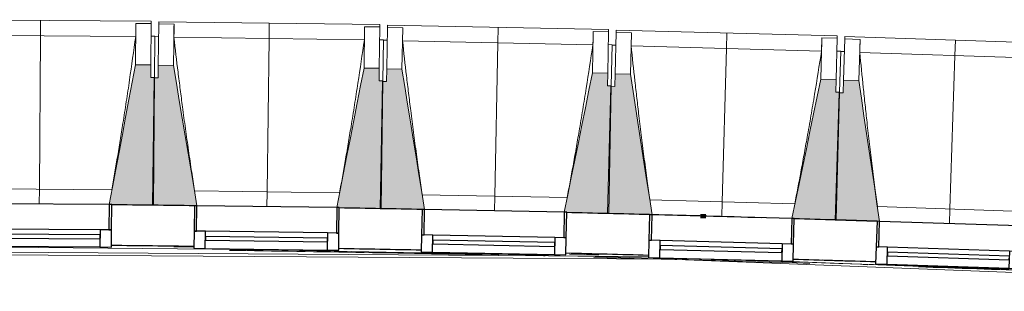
# Model space of a CAD drawing. Header units: millimetres. Extents: x 1293 to 60335, y -36590 to 4541.
# Tile 5 of 65: x 18708 to 22583, y -14446 to -13379. Entities that reach past the tile are written whole.
import ezdxf

# ---------------------------------------------------------------- set-up
doc = ezdxf.new("R2010")
doc.units = ezdxf.units.MM
doc.linetypes.add('Tiret', pattern=[2.5, 1.25, -1.25])
doc.layers.add('A-AREA', color=4, linetype='Tiret', lineweight=100, true_color=0x00ffff)
doc.layers.add('A-GLAZ', color=7, linetype='Continuous', lineweight=25, true_color=0x5c63b1)
for name, color, linetype, lineweight in [('A-FLOR-HRAL', 7, 'Continuous', 18), ('BATIEMENT', 7, 'Continuous', 18), ('BATIMENT', 7, 'Continuous', 25), ('FENETRES', 7, 'Continuous', 25), ('GEN', 7, 'Continuous', 18), ('SOLS', 7, 'Continuous', 25)]:
    doc.layers.add(name, color=color, linetype=linetype, lineweight=lineweight)

# ---------------------------------------------------------------- blocks, each defined once
blk = doc.blocks.new('XXX_VIDE FENETRE - 550-377501-2021_015_1111_DCE_1_50_N0 FINI_CVC_PAC')
at = {"layer": 'A-GLAZ'}
for p, q in [((240, -120), (-240, -120)), ((-240, -120), (-240, -135)), ((-240, -135), (240, -135)), ((240, -135), (240, -120))]:
    blk.add_line(p, q, dxfattribs=at)
at = {"layer": 'FENETRES'}
for p, q in [((-285, 0), (-285, -100)), ((-275, 0), (-285, 0)), ((275, 0), (-275, 0)), ((-275, -100), (-275, 0)), ((285, 0), (275, 0)), ((275, 0), (275, -100)), ((285, -100), (285, 0)), ((-285, -100), (-275, -100)), ((-240, -100), (-285, -100)), ((-285, -100), (-285, -167.5)), ((-240, -167.5), (-240, -100)), ((240, -100), (-240, -100)), ((240, -100), (240, -167.5)), ((285, -100), (240, -100)), ((275, -100), (285, -100)), ((285, -167.5), (285, -100)), ((-285, -167.5), (-240, -167.5)), ((-240, -167.5), (240, -167.5)), ((240, -167.5), (285, -167.5))]:
    blk.add_line(p, q, dxfattribs=at)
blk = doc.blocks.new('Garde-corps - Garde-corps-505471-2021_015_1111_DCE_1_50_N0 FINI_CVC_PAC')
at = {"layer": 'A-FLOR-HRAL'}
for p, q in [((-22974.4, -14275.7), (-17756.7, -14309.4)), ((-19624.6, -14272.3), (-19545.6, -14273.3)), ((-18170.2, -14306.8), (-18162.6, -14307)), ((-18067.8, -14300.4), (-17951.9, -14303.2)), ((-17265.9, -14326.2), (-14802.9, -14420.9)), ((-16911, -14341.6), (-16893, -14342.1))]:
    blk.add_line(p, q, dxfattribs=at)
at = {"layer": 'A-FLOR-HRAL', "flags": 128}
blk.add_lwpolyline([(-23168.9, -14284.7), (-17678.6, -14320.7), (-14410.7, -14446.4)], dxfattribs=at)
at = {"layer": 'A-FLOR-HRAL'}
for radius, start, end in [(137273, 87.112212, 90.771971), (137283.1, 89.258184, 89.393671), (137269.6, 88.757072, 89.199903), (137283.1, 88.884802, 89.020289), (137283.1, 88.51142, 88.646908), (137269.6, 88.245826, 88.601253), (137283.1, 88.138038, 88.273526), (137269.6, 87.683989, 88.067454)]:
    blk.add_arc((-21322.9, -151541.9), radius, start, end, dxfattribs=at)
blk = doc.blocks.new('B02_ARC_rvt-1-2021_015_1111_DCE_1_50_N0 FINI_CVC_PAC')
at = {"layer": 'A-AREA'}
blk.add_line((-17552.4, -14150.5), (-17530.8, -14151.1), dxfattribs=at)
at = {"layer": 'BATIEMENT', "lineweight": 25}
blk.add_line((-17752.4, -14145.8), (-17752.4, -14145.2), dxfattribs=at)
for radius, start, end in [(137443.1, 89.258155, 89.39392), (137443.1, 88.884774, 89.020539), (137443.1, 88.511392, 88.647158), (137443.1, 88.138011, 88.273776), (137283.1, 89.258183, 89.393672), (137283.1, 88.884802, 89.020291), (137283.1, 88.51142, 88.646909), (137283.1, 88.138038, 88.273527)]:
    blk.add_arc((-21322.9, -151541.9), radius, start, end, dxfattribs=at)
at = {"layer": 'BATIMENT'}
blk.add_arc((-21322.9, -151541.9), 137443.1, 88.327609, 88.50726, dxfattribs=at)
at = {"layer": 'SOLS'}
for p, q in [((-19545.5, -14270.3), (-19625.1, -14269.3)), ((-17951.2, -14300.2), (-18081.1, -14297.1)), ((-16909.6, -14329.7), (-17072.6, -14324.6)), ((-16862.3, -14331.3), (-16901.4, -14330))]:
    blk.add_line(p, q, dxfattribs=at)
at = {"layer": 'BATIEMENT', "lineweight": 18}
blk.add_blockref('Garde-corps - Garde-corps-505471-2021_015_1111_DCE_1_50_N0 FINI_CVC_PAC', (0, 0), dxfattribs=at)
at = {"layer": 'FENETRES', "lineweight": 18}
for p, rotation in [((-20154, -14103.2), 359.606804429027), ((-19258.4, -14113.8), 359.2337380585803), ((-18362.9, -14130.2), 358.8606716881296), ((-17467.5, -14153.3), 358.4876053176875), ((-16572.2, -14180.6), 358.1145389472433)]:
    blk.add_blockref('XXX_VIDE FENETRE - 550-377501-2021_015_1111_DCE_1_50_N0 FINI_CVC_PAC', p, dxfattribs=dict(at, rotation=rotation))
blk = doc.blocks.new('20_MUR PREFA_01 - Type 1-3119337-2021_015_1111_DCE_1_50_N0 FINI_CVC_PAC')
at = {"layer": 'GEN'}
for p, q in [((0, 722.1), (0, 661.4)), ((0, 661.4), (0, 58.5)), ((0, 0.7), (0, 58.5))]:
    blk.add_line(p, q, dxfattribs=at)
blk = doc.blocks.new('B02_DC_STR_rvt-1-2021_015_1111_DCE_1_50_N0 FINI_CVC_PAC')
at = {"layer": 'BATIMENT', "lineweight": 5, "true_color": 0x787878}
for points in [[(-19704, -14107), (-19700.6, -13606.1), (-19715.6, -13606), (-19715.6, -13556), (-19775.3, -13555.6), (-19878.9, -14105.1), (-19869, -14105.2), (-19869, -14105.9), (-19827.1, -14106.2)], [(-19543.4, -14110.7), (-19543.4, -14110), (-19533.5, -14110), (-19626, -13558.6), (-19686, -13557.8), (-19686.7, -13607.8), (-19701.7, -13607.6), (-19708.4, -14108.5), (-19544.7, -14110.7)], [(-18808.5, -14120.5), (-18801.8, -13619.7), (-18816.8, -13619.5), (-18816.1, -13569.5), (-18876.1, -13568.7), (-18983.3, -14117.5), (-18973.4, -14117.6), (-18973.4, -14118.3), (-18929.8, -14118.9)], [(-18647.8, -14125.3), (-18647.8, -14124.6), (-18638, -14124.6), (-18726.9, -13572.7), (-18786.8, -13571.5), (-18787.8, -13621.5), (-18802.8, -13621.2), (-18812.8, -14122), (-18649, -14125.2)], [(-17913, -14139.9), (-17903, -13639.1), (-17918, -13638.8), (-17917, -13588.8), (-17977, -13587.6), (-18087.8, -14135.7), (-18077.9, -14135.9), (-18077.9, -14136.6), (-17914.8, -14139.8)], [(-17742.4, -14145.9), (-17827.8, -13592.6), (-17887.8, -13591), (-17889.1, -13641), (-17904.1, -13640.6), (-17917.3, -14141.3), (-17742.4, -14145.9)], [(-17017.6, -14165), (-17004.4, -13664.3), (-17019.4, -13663.9), (-17018.1, -13613.9), (-17078.1, -13612.4), (-17192.6, -14160.4), (-17135.3, -14161.9)], [(-16857.1, -14171.9), (-16857.1, -14171.2), (-16847.3, -14171.2), (-16928.9, -13618.3), (-16988.9, -13616.3), (-16990.5, -13666.3), (-17005.5, -13665.8), (-17022, -14166.4), (-16857.3, -14171.9)]]:
    blk.add_hatch(color=8, dxfattribs=at).paths.add_polyline_path(points)
at = {"layer": 'BATIEMENT'}
for p, q in [((-19715.3, -13556), (-19775.3, -13555.6)), ((-19715.6, -13606), (-19715.3, -13556)), ((-19686, -13557.8), (-19686.7, -13607.8)), ((-19626, -13558.6), (-19686, -13557.8)), ((-18816.1, -13569.5), (-18876.1, -13568.7)), ((-18816.8, -13619.5), (-18816.1, -13569.5)), ((-18786.8, -13571.5), (-18787.8, -13621.5)), ((-18726.9, -13572.7), (-18786.8, -13571.5)), ((-17917, -13588.8), (-17977, -13587.6)), ((-17918, -13638.8), (-17917, -13588.8)), ((-17887.8, -13591), (-17889.1, -13641)), ((-17827.8, -13592.6), (-17887.8, -13591)), ((-19700.6, -13606.1), (-19715.6, -13606)), ((-19701.7, -13607.6), (-19708.4, -14108.5)), ((-19704, -14107), (-19700.6, -13606.1)), ((-19686.7, -13607.8), (-19701.7, -13607.6)), ((-18801.8, -13619.7), (-18816.8, -13619.5)), ((-18802.8, -13621.2), (-18812.8, -14122)), ((-18808.5, -14120.5), (-18801.8, -13619.7)), ((-18787.8, -13621.5), (-18802.8, -13621.2)), ((-17903, -13639.1), (-17918, -13638.8)), ((-17913, -14139.9), (-17903, -13639.1)), ((-17018.1, -13613.9), (-17078.1, -13612.4)), ((-17019.4, -13663.9), (-17018.1, -13613.9)), ((-16988.9, -13616.3), (-16990.5, -13666.3)), ((-16928.9, -13618.3), (-16988.9, -13616.3)), ((-17904.1, -13640.6), (-17917.3, -14141.3)), ((-17889.1, -13641), (-17904.1, -13640.6)), ((-17005.5, -13665.8), (-17022, -14166.4)), ((-17004.4, -13664.3), (-17019.4, -13663.9)), ((-17017.6, -14165), (-17004.4, -13664.3)), ((-16990.5, -13666.3), (-17005.5, -13665.8)), ((-19869.1, -14105.9), (-19704, -14107)), ((-19708.4, -14108.5), (-19543.4, -14110.7)), ((-18973.5, -14118.3), (-18808.5, -14120.5)), ((-18812.8, -14122), (-18647.8, -14125.3)), ((-18078, -14136.6), (-17913, -14139.9)), ((-17917.3, -14141.3), (-17742.4, -14145.9)), ((-17192.6, -14160.4), (-17017.6, -14165)), ((-17022, -14166.4), (-16857.1, -14171.9))]:
    blk.add_line(p, q, dxfattribs=at)
at = {"layer": 'BATIEMENT', "flags": 128}
for points in [[(-19775.3, -13555.6), (-19788.2, -13624.4), (-19801.2, -13693.1), (-19814.2, -13761.9), (-19827.1, -13830.7), (-19840.1, -13899.5), (-19853.1, -13968.2), (-19866.1, -14037), (-19878.9, -14105.1)], [(-19533.5, -14110.1), (-19545, -14041.8), (-19556.5, -13972.8), (-19568.1, -13903.7), (-19579.7, -13834.7), (-19591.3, -13765.7), (-19602.9, -13696.7), (-19614.4, -13627.7), (-19626, -13558.6)], [(-18876.1, -13568.7), (-18889.5, -13637.3), (-18902.9, -13706), (-18916.3, -13774.7), (-18929.8, -13843.4), (-18943.2, -13912.1), (-18956.6, -13980.8), (-18970, -14049.5), (-18983.3, -14117.5)], [(-18637.9, -14124.8), (-18649, -14056.4), (-18660.1, -13987.3), (-18671.2, -13918.2), (-18682.3, -13849.1), (-18693.5, -13780), (-18704.6, -13710.9), (-18715.7, -13641.8), (-18726.9, -13572.7)], [(-17977, -13587.6), (-17990.9, -13656.2), (-18004.7, -13724.8), (-18018.6, -13793.4), (-18032.5, -13862), (-18046.3, -13930.6), (-18060.2, -13999.2), (-18074.1, -14067.8), (-18087.8, -14135.7)], [(-17742.4, -14145.9), (-17753.1, -14076.7), (-17763.7, -14007.6), (-17774.4, -13938.4), (-17785.1, -13869.2), (-17795.8, -13800.1), (-17806.5, -13730.9), (-17817.1, -13661.7), (-17827.8, -13592.6)], [(-17078.1, -13612.4), (-17092.4, -13680.9), (-17106.7, -13749.4), (-17121, -13817.9), (-17135.3, -13886.4), (-17149.6, -13954.9), (-17164, -14023.4), (-17178.3, -14091.9), (-17192.6, -14160.4)], [(-16847.2, -14171.5), (-16857.3, -14103), (-16867.6, -14033.7), (-16877.8, -13964.5), (-16888, -13895.3), (-16898.2, -13826), (-16908.5, -13756.8), (-16918.7, -13687.5), (-16928.9, -13618.3)]]:
    blk.add_lwpolyline(points, dxfattribs=at)
at = {"layer": 'BATIMENT', "lineweight": 18}
for p, q in [((-19714.1, -13384.9), (-20584.1, -13378.9)), ((-19774.1, -13393.5), (-19775.3, -13555.6)), ((-19774.2, -13393.8), (-19774.1, -13393.5)), ((-19774.1, -13393.5), (-19714.1, -13393.9)), ((-19714.1, -13393.9), (-19715.3, -13556)), ((-19714.1, -13384.9), (-19714.1, -13393.9)), ((-19686, -13557.8), (-19683.8, -13395.7)), ((-19683.8, -13395.7), (-19683.7, -13386.7)), ((-19683.8, -13395.7), (-19623.8, -13396.5)), ((-18813.8, -13398.3), (-19683.7, -13386.7)), ((-19626, -13558.6), (-19623.8, -13396.5)), ((-19623.8, -13396.5), (-19623.8, -13396.8)), ((-18873.9, -13406.6), (-18876.1, -13568.7)), ((-18874, -13406.8), (-18873.9, -13406.6)), ((-18873.9, -13406.6), (-18813.9, -13407.4)), ((-18813.8, -13398.3), (-18813.9, -13407.4)), ((-18783.6, -13409.4), (-18783.4, -13400.4)), ((-17913.6, -13417.7), (-18783.4, -13400.4)), ((-19774.7, -13445.1), (-20524.2, -13439.9)), ((-19699.5, -13444), (-19714.5, -13443.9)), ((-19699.5, -13444), (-19700.6, -13606.1)), ((-19684.5, -13445.7), (-19699.5, -13445.5)), ((-18813.9, -13407.4), (-18816.1, -13569.5)), ((-18786.8, -13571.5), (-18783.6, -13409.4)), ((-18783.6, -13409.4), (-18723.6, -13410.6)), ((-18726.9, -13572.7), (-18723.6, -13410.6)), ((-18723.6, -13410.6), (-18723.6, -13410.9)), ((-17973.8, -13425.5), (-17977, -13587.6)), ((-17973.8, -13425.5), (-17913.8, -13426.7)), ((-17973.8, -13425.8), (-17973.8, -13425.5)), ((-17913.8, -13426.7), (-17917, -13588.8)), ((-17913.6, -13417.7), (-17913.8, -13426.7)), ((-17887.8, -13591), (-17883.5, -13428.9)), ((-17883.5, -13428.9), (-17883.3, -13419.9)), ((-17883.5, -13428.9), (-17823.5, -13430.5)), ((-17013.6, -13442.9), (-17883.3, -13419.9)), ((-17827.8, -13592.6), (-17823.5, -13430.5)), ((-17823.5, -13430.5), (-17823.5, -13430.8)), ((-17013.6, -13442.9), (-17013.8, -13451.9)), ((-16983.6, -13454.3), (-16983.3, -13445.3)), ((-16113.7, -13473.9), (-16983.3, -13445.3)), ((-18874.8, -13458.1), (-19624.3, -13448.1)), ((-18799.6, -13457.6), (-18814.6, -13457.4)), ((-18799.6, -13457.6), (-18801.8, -13619.7)), ((-18784.6, -13459.4), (-18799.6, -13459.1)), ((-17975.1, -13477.1), (-18724.4, -13462.2)), ((-17899.8, -13477), (-17914.8, -13476.7)), ((-17899.8, -13477), (-17903, -13639.1)), ((-17884.8, -13478.9), (-17899.8, -13478.5)), ((-17075.4, -13501.9), (-17824.7, -13482.1)), ((-17073.8, -13450.3), (-17078.1, -13612.4)), ((-17073.8, -13450.3), (-17013.8, -13451.9)), ((-17073.8, -13450.6), (-17073.8, -13450.3)), ((-17013.8, -13451.9), (-17018.1, -13613.9)), ((-16988.9, -13616.3), (-16983.6, -13454.3)), ((-16983.6, -13454.3), (-16923.6, -13456.3)), ((-16928.9, -13618.3), (-16923.6, -13456.3)), ((-16923.6, -13456.3), (-16923.6, -13456.6)), ((-17000.1, -13502.3), (-17015.1, -13501.9)), ((-17000.1, -13502.3), (-17004.4, -13664.3)), ((-16985.2, -13504.3), (-17000.2, -13503.8)), ((-16175.9, -13532.5), (-16925, -13507.9)), ((-20438.9, -14043.5), (-19868.4, -14047.4)), ((-19542.9, -14052.2), (-18972.4, -14059.8)), ((-18646.9, -14066.8), (-18076.5, -14078.1)), ((-17751.1, -14087.2), (-17180.8, -14102.2)), ((-16855.4, -14113.4), (-16285.2, -14132.2)), ((-17192.4, -14159.7), (-17742.5, -14145.2))]:
    blk.add_line(p, q, dxfattribs=at)
at = {"layer": 'BATIMENT', "lineweight": 18, "flags": 128}
for points in [[(-19774.7, -13445.1), (-19774.6, -13434.8), (-19774.5, -13424.5), (-19774.4, -13414.3), (-19774.3, -13404), (-19774.2, -13393.8)], [(-19623.8, -13396.8), (-19623.9, -13407.1), (-19624, -13417.3), (-19624.1, -13427.6), (-19624.2, -13437.9), (-19624.3, -13448.1)], [(-18874.8, -13458.1), (-18874.7, -13447.9), (-18874.5, -13437.6), (-18874.3, -13427.4), (-18874.1, -13417.1), (-18874, -13406.8)], [(-18723.6, -13410.9), (-18723.8, -13421.1), (-18723.9, -13431.4), (-18724.1, -13441.6), (-18724.3, -13451.9), (-18724.4, -13462.2)], [(-17975.1, -13477.1), (-17974.8, -13466.8), (-17974.6, -13456.6), (-17974.3, -13446.3), (-17974.1, -13436), (-17973.8, -13425.8)], [(-17823.5, -13430.8), (-17823.7, -13441), (-17824, -13451.3), (-17824.2, -13461.6), (-17824.4, -13471.8), (-17824.7, -13482.1)], [(-17075.4, -13501.9), (-17075.1, -13491.6), (-17074.8, -13481.3), (-17074.5, -13471.1), (-17074.2, -13460.8), (-17073.8, -13450.6)], [(-16923.6, -13456.6), (-16923.9, -13466.8), (-16924.2, -13477.1), (-16924.5, -13487.3), (-16924.8, -13497.6), (-16925, -13507.9)]]:
    blk.add_lwpolyline(points, dxfattribs=at)
at = {"layer": 'BATIMENT', "lineweight": 18}
for points, knots in [([(-19868.5, -14047.4), (-19861.1, -14005.8), (-19850, -13941.5), (-19835.6, -13854.3), (-19823.8, -13780.5), (-19811.5, -13701), (-19794.5, -13587.3), (-19782.5, -13502), (-19774.7, -13445.1)], [0.0183438, 0.0183438, 0.0183438, 0.0183438, 0.2222222, 0.3333333, 0.4444444, 0.5833333, 0.7222222, 1, 1, 1, 1]), ([(-19624.3, -13448.1), (-19619, -13493.8), (-19610.8, -13562.2), (-19599.4, -13653.4), (-19589.7, -13727.5), (-19578.9, -13807.3), (-19566.9, -13892.7), (-19554.8, -13974.4), (-19546.6, -14027.5), (-19542.7, -14052.2)], [0, 0, 0, 0, 0.2222222, 0.3333333, 0.4444444, 0.5833333, 0.7222222, 0.8611111, 0.9816328, 0.9816328, 0.9816328, 0.9816328]), ([(-18972.5, -14059.9), (-18964.9, -14018.3), (-18953.3, -13954.1), (-18938.4, -13867), (-18926.1, -13793.3), (-18913.3, -13713.8), (-18895.6, -13600.2), (-18883, -13515), (-18874.8, -13458.1)], [0.0183438, 0.0183438, 0.0183438, 0.0183438, 0.2222222, 0.3333333, 0.4444444, 0.5833333, 0.7222222, 1, 1, 1, 1]), ([(-18724.4, -13462.2), (-18719.4, -13507.9), (-18711.7, -13576.4), (-18700.8, -13667.6), (-18691.6, -13741.8), (-18681.4, -13821.6), (-18669.9, -13907.1), (-18658.4, -13988.9), (-18650.5, -14042.1), (-18646.8, -14066.8)], [0, 0, 0, 0, 0.2222222, 0.3333333, 0.4444444, 0.5833333, 0.7222222, 0.8611111, 0.9816328, 0.9816328, 0.9816328, 0.9816328]), ([(-18076.7, -14078.1), (-18068.7, -14036.6), (-18056.8, -13972.5), (-18041.3, -13885.5), (-18028.5, -13811.9), (-18015.1, -13732.5), (-17996.7, -13619), (-17983.6, -13533.9), (-17975.1, -13477.1)], [0.0183438, 0.0183438, 0.0183438, 0.0183438, 0.2222222, 0.3333333, 0.4444444, 0.5833333, 0.7222222, 1, 1, 1, 1]), ([(-17824.7, -13482.1), (-17820, -13527.8), (-17812.7, -13596.3), (-17802.4, -13687.7), (-17793.7, -13761.9), (-17784, -13841.8), (-17773, -13927.4), (-17762, -14009.2), (-17754.5, -14062.5), (-17751, -14087.2)], [0, 0, 0, 0, 0.2222222, 0.3333333, 0.4444444, 0.5833333, 0.7222222, 0.8611111, 0.9816328, 0.9816328, 0.9816328, 0.9816328]), ([(-17180.9, -14102.2), (-17172.7, -14060.8), (-17160.4, -13996.7), (-17144.3, -13909.9), (-17131, -13836.3), (-17117.1, -13757), (-17098, -13643.7), (-17084.3, -13558.6), (-17075.4, -13501.9)], [0.0183438, 0.0183438, 0.0183438, 0.0183438, 0.2222222, 0.3333333, 0.4444444, 0.5833333, 0.7222222, 1, 1, 1, 1]), ([(-16925, -13507.9), (-16920.7, -13553.6), (-16913.8, -13622.2), (-16904.1, -13713.6), (-16895.9, -13787.9), (-16886.7, -13867.8), (-16876.3, -13953.5), (-16865.8, -14035.4), (-16858.7, -14088.7), (-16855.3, -14113.4)], [0, 0, 0, 0, 0.2222222, 0.3333333, 0.4444444, 0.5833333, 0.7222222, 0.8611111, 0.9816328, 0.9816328, 0.9816328, 0.9816328])]:
    blk.add_open_spline(points, degree=3, knots=knots, dxfattribs=at)
at = {"layer": 'BATIMENT', "color": 5, "lineweight": 25, "true_color": 0x0000ff}
for p, rotation in [((-20154, -14103.9), 359.606804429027), ((-19258.4, -14114.5), 359.2337380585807), ((-18362.9, -14130.9), 358.8606716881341), ((-17467.5, -14153.2), 358.4876053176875), ((-16572.3, -14181.2), 358.1145389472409)]:
    blk.add_blockref('20_MUR PREFA_01 - Type 1-3119337-2021_015_1111_DCE_1_50_N0 FINI_CVC_PAC', p, dxfattribs=dict(at, rotation=rotation))

msp = doc.modelspace()

# ---------------------------------------------------------------- block references
at = {"lineweight": 5}
for name in ['B02_DC_STR_rvt-1-2021_015_1111_DCE_1_50_N0 FINI_CVC_PAC', 'B02_ARC_rvt-1-2021_015_1111_DCE_1_50_N0 FINI_CVC_PAC']:
    msp.add_blockref(name, (38939, 0), dxfattribs=at)

doc.saveas('drawing.dxf')
